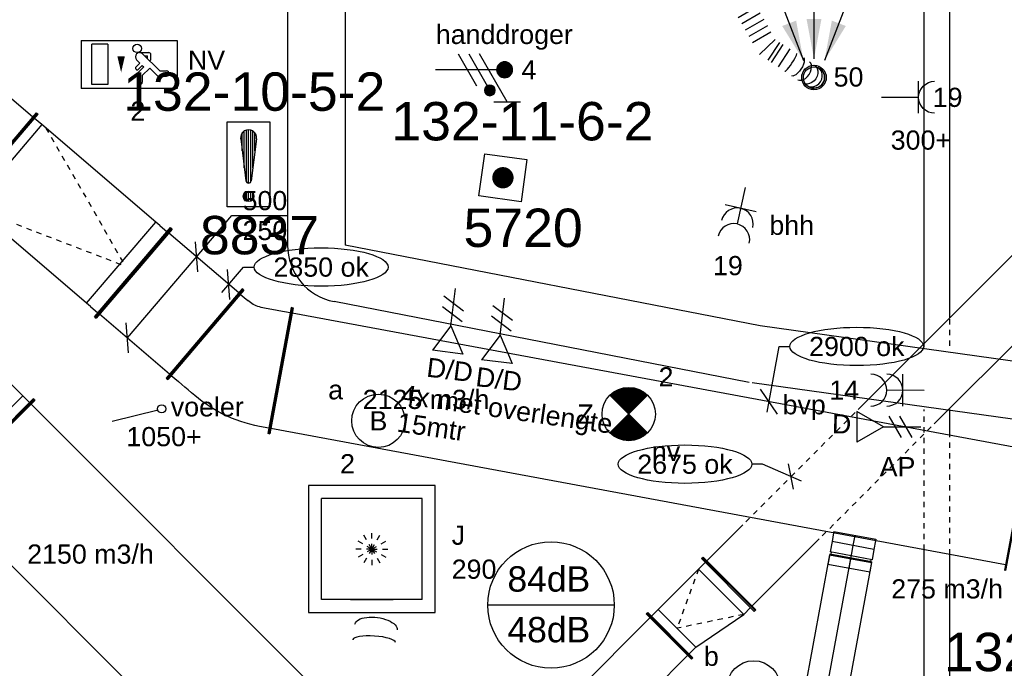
# Model space of a CAD drawing. Extents: x -238421 to 258165, y -34825 to 126331.
# Tile 167 of 239: x 9895 to 14515, y 17695 to 20737. Entities that reach past the tile are written whole.
import ezdxf
from ezdxf.enums import TextEntityAlignment as Align

# ---------------------------------------------------------------- set-up
doc = ezdxf.new("R2010")
doc.units = 0
doc.header["$LTSCALE"] = 50
doc.linetypes.add('CENTER2', pattern=[28.575, 19.05, -3.175, 3.175, -3.175])
doc.linetypes.add('STREEPJES', pattern=[0.1, 0.05, -0.05])
doc.layers.get('0').update_dxf_attribs({"linetype": 'CONTINUOUS'})
for name, color, linetype in [('brandmelddecibels', 3, 'CONTINUOUS'), ('brandmeldserienummers', 1, 'CONTINUOUS'), ('EL6131--', 2, 'CONTINUOUS'), ('EL6222--', 3, 'CONTINUOUS'), ('EL6311--', 3, 'CONTINUOUS'), ('EL6350--', 3, 'CONTINUOUS'), ('EL6441--', 3, 'CONTINUOUS'), ('EL6511--', 3, 'CONTINUOUS'), ('EM6131--', 1, 'CONTINUOUS'), ('lMcht aanvoer bestaand', 1, 'CONTINUOUS'), ('lMcht aanvoer bestaand_PR', 1, 'CONTINUOUS'), ('lMcht retour bestaand', 1, 'CONTINUOUS'), ('lMcht retour bestaand_PR', 1, 'CONTINUOUS'), ('WL570---_RETOUR', 112, 'CONTINUOUS'), ('WL570---_RETOUR_HL', 8, 'CONTINUOUS'), ('WL570---_RETOUR_RST', 2, 'CONTINUOUS'), ('WL570---_TOEVOER', 3, 'CONTINUOUS'), ('WL570---_TOEVOER_RST', 2, 'CONTINUOUS'), ('WL570---_TOEVOER_RST_HL', 1, 'CONTINUOUS'), ('WM570---_RETOUR_PR', 1, 'CONTINUOUS'), ('WM570---_RETOUR_RST_PR', 1, 'CONTINUOUS'), ('WM570---_TOEVOER', 1, 'CONTINUOUS'), ('WM570---_TOEVOER_PR', 1, 'CONTINUOUS'), ('WM570---_TOEVOER_RST_PR', 1, 'CONTINUOUS')]:
    doc.layers.add(name, color=color, linetype=linetype)
doc.styles.add('BURO-018', font='ARIAL.TTF', dxfattribs={"height": 90})

# ---------------------------------------------------------------- blocks, each defined once
blk = doc.blocks.new('1115B3A')
at = {"color": 0, "linetype": 'Continuous'}
blk.add_circle((0, 0), 2.5, dxfattribs=at)
at = {"color": 0, "linetype": 'Continuous', "style": 'BURO-018'}
for tag, p in [('E_GKAST', (0, 8)), ('E_GROEP', (0, 5)), ('E_SGROEP', (4.5, 5)), ('E_ARMCODE', (0, 0)), ('E_SLET', (4.5, -1))]:
    blk.add_attdef(tag, text='', height=1.8, dxfattribs=at).set_placement(p, align=Align.MIDDLE)
blk = doc.blocks.new('1115C2J')
at = {"color": 0, "linetype": 'Continuous'}
for p, q in [((-4.5, 5.5), (4.5, 5.5)), ((-4.5, 1), (-4.5, 5.5)), ((-1.24, 4.309), (-1.24, 4.91)), ((-0.76, 4.11), (-0.76, 4.91)), ((2, 5.15), (3.5, 5.15)), ((2, 1.35), (2, 5.15)), ((3.5, 5.15), (3.5, 1.35)), ((4.5, 1), (4.5, 5.5)), ((-2.681, 4.35), (-3.52, 4.35)), ((-2.88, 3.87), (-3.52, 3.87)), ((-1.271, 2.261), (-2.88, 3.87)), ((-1.94, 3.609), (-2.681, 4.35)), ((-1.24, 4.309), (-1.94, 3.609)), ((-1.374, 3.496), (-0.76, 4.11)), ((-0.872, 3.715), (-1.233, 3.354)), ((-1.94, 2.93), (-2.04, 2.83)), ((-2.04, 2.83), (-2.04, 2.344)), ((-1.233, 3.354), (-1.374, 3.496)), ((-0.646, 3.489), (-1.007, 3.128)), ((-0.705, 2.827), (-1.007, 3.128)), ((-0.988, 2.144), (-1.84, 2.144)), ((-1.714, 2.704), (-1.72, 2.697)), ((-1.72, 2.697), (-1.72, 2.464)), ((-1.474, 2.464), (-1.72, 2.464)), ((4.5, 1), (-4.5, 1)), ((2, 1.35), (3.5, 1.35))]:
    blk.add_line(p, q, dxfattribs=at)
blk.add_lwpolyline([(0.75, 4, 0, 0.7, 0), (0.75, 2.5, 0.7, 0.7, 0)], format="xyseb", dxfattribs=at)
blk.add_circle((-0.76, 1.75), 0.4, dxfattribs=at)
for centre, radius, start, end in [((-1, 4.91), 0.24, 0, 180), ((-3.52, 4.11), 0.24, 90, 270), ((-0.759, 3.602), 0.16, 315, 135), ((-0.988, 2.544), 0.4, 225, 45), ((-1.84, 2.344), 0.2, 180, 270)]:
    blk.add_arc(centre, radius, start, end, dxfattribs=at)
at = {"color": 0, "linetype": 'Continuous', "style": 'BURO-018'}
for tag, p in [('E_GKAST', (0, 15.167)), ('E_GROEP', (0, 12.167)), ('E_SGROEP', (4.5, 12.167)), ('E_ARMCODE', (0, 8))]:
    blk.add_attdef(tag, text='', height=1.8, dxfattribs=at).set_placement(p, align=Align.MIDDLE)
blk = doc.blocks.new('E00018')
at = {"color": 0, "linetype": 'Continuous'}
for p, q in [((-1.768, -1.768), (1.768, 1.768)), ((1.768, -1.768), (-1.768, 1.768))]:
    blk.add_line(p, q, dxfattribs=at)
at = {"color": 0, "linetype": 'Continuous', "const_width": 2.5}
for points in [[(-0.884, 0.884, -0.198912), (0, 1.25, -0.198912), (0.884, 0.884, -1)], [(-0.884, -0.884, 0.198912), (0, -1.25, 0.198912), (0.884, -0.884, 1)]]:
    blk.add_lwpolyline(points, format="xyb", dxfattribs=at)
blk = doc.blocks.new('1115B3A-NO1')
at = {"color": 0, "linetype": 'Continuous'}
blk.add_circle((0, 0), 2.5, dxfattribs=at)
at = {"color": 0, "zscale": 50}
blk.add_blockref('E00018', (0, 0), dxfattribs=at)
at = {"color": 0, "linetype": 'Continuous', "style": 'BURO-018'}
for tag, p in [('E_GKAST', (0, 8)), ('E_GROEP', (0, 5)), ('E_SGROEP', (4.5, 5)), ('E_ARMCODE', (0, 0)), ('E_SLET', (4.5, -1))]:
    blk.add_attdef(tag, text='', height=1.8, dxfattribs=at).set_placement(p, align=Align.MIDDLE)
blk = doc.blocks.new('*X32')
at = {"color": 0}
for p, q in [((159.4, 200.262), (159.4, 201.95)), ((159.6, 198.675), (159.6, 202.134)), ((159.8, 197.35), (159.8, 202.223)), ((160, 197.25), (160, 202.25)), ((160.2, 197.35), (160.2, 202.223)), ((160.4, 198.675), (160.4, 202.134)), ((160.6, 200.262), (160.6, 201.95)), ((159.6, 195.7), (159.6, 196.3)), ((159.8, 195.542), (159.8, 196.458)), ((160, 195.5), (160, 196.5)), ((160.2, 195.542), (160.2, 196.458)), ((160.4, 195.7), (160.4, 196.3))]:
    blk.add_line(p, q, dxfattribs=at)
blk = doc.blocks.new('1116A7')
at = {"color": 0, "linetype": 'Continuous'}
for p, q in [((-2, -4), (-2, 4)), ((-2, 4), (2, 4)), ((2, 4), (2, -4)), ((-0.744, 2.406), (-0.248, -1.531)), ((0.744, 2.406), (0.248, -1.531)), ((2, -4), (-2, -4))]:
    blk.add_line(p, q, dxfattribs=at)
blk.add_circle((0, -3), 0.5, dxfattribs=at)
for centre, radius, start, end in [((0, 2.5), 0.75, 352.81924, 187.18076), ((0, -1.5), 0.25, 187.18076, 352.81924)]:
    blk.add_arc(centre, radius, start, end, dxfattribs=at)
blk.add_blockref('*X32', (-160, -199), dxfattribs=at)
at = {"color": 0, "linetype": 'Continuous', "style": 'BURO-018'}
blk.add_attdef('E_TEXT1', text='', height=1.8, dxfattribs=at).set_placement((0, 6.5), align=Align.MIDDLE)
at = {"color": 0, "linetype": 'Continuous', "style": 'BURO-018', "flags": 1}
blk.add_attdef('E_MATCODE', (0, 0), '', height=1.8, dxfattribs=at)
blk = doc.blocks.new('E00124')
at = {"color": 0, "linetype": 'Continuous'}
for p, q in [((-2, 5), (2, 5)), ((-2, 1), (-2, 5)), ((2, 5), (2, 1)), ((2, 1), (-2, 1))]:
    blk.add_line(p, q, dxfattribs=at)
at = {"color": 0, "linetype": 'Continuous', "const_width": 1}
blk.add_lwpolyline([(-0.5, 3, 1), (0.5, 3, 1)], format="xyb", close=True, dxfattribs=at)
at = {"color": 0, "linetype": 'Continuous', "style": 'BURO-018'}
blk.add_attdef('E_TEXT1', text='', height=1.8, dxfattribs=at).set_placement((0, 7.5), align=Align.MIDDLE)
at = {"color": 0, "linetype": 'Continuous', "style": 'BURO-018', "flags": 1}
blk.add_attdef('E_MATCODE', (0, 0), '', height=1.8, dxfattribs=at)
blk = doc.blocks.new('111304')
at = {"color": 0, "linetype": 'Continuous'}
for p, q in [((-1.5, 4.5), (1.5, 4.5)), ((0, 1), (0, 4.5))]:
    blk.add_line(p, q, dxfattribs=at)
blk.add_arc((0, 6), 1.5, 180, 0, dxfattribs=at)
at = {"color": 0, "linetype": 'Continuous', "style": 'BURO-018'}
for tag, p in [('E_GKAST', (0, 11.5)), ('E_GROEP', (0, 8.5)), ('E_SGROEP', (4.5, 8.5))]:
    blk.add_attdef(tag, text='', height=1.8, dxfattribs=at).set_placement(p, align=Align.MIDDLE)
at = {"color": 0, "linetype": 'Continuous', "style": 'BURO-018', "flags": 1}
for tag, p in [('E_VERMCODE', (13, 8.5)), ('E_MATCODE', (0, 0))]:
    blk.add_attdef(tag, text='', height=1.8, dxfattribs=at).set_placement(p, align=Align.MIDDLE)
blk = doc.blocks.new('E00153')
at = {"color": 0, "linetype": 'Continuous'}
for p, q in [((-1.443, 7), (1.443, 7)), ((0, 4.5), (-1.443, 7)), ((0, 4.5), (1.443, 7)), ((-1, 4), (1, 2.845)), ((0, 4.5), (0, 1)), ((-1, 3), (1, 1.845))]:
    blk.add_line(p, q, dxfattribs=at)
at = {"color": 7, "style": 'BURO-018'}
for tag, p in [('E_COMMENT1', (-6, 12)), ('E_COMMENT2', (6, 12)), ('E_DCOM1', (-6, 9)), ('E_DCOM2', (6, 9))]:
    blk.add_attdef(tag, text='', height=1.8, dxfattribs=at).set_placement(p, align=Align.MIDDLE)
at = {"color": 0, "style": 'BURO-018'}
blk.add_attdef('E_TEXT1', text='', height=1.8, dxfattribs=at).set_placement((2.5, 6), align=Align.MIDDLE)
at = {"color": 0, "linetype": 'Continuous', "style": 'BURO-018', "flags": 1}
blk.add_attdef('E_MATCODE', text='', height=1.8, dxfattribs=at).set_placement((0, 0), align=Align.MIDDLE)
blk = doc.blocks.new('111304A')
at = {"color": 0, "linetype": 'Continuous'}
for p, q in [((0, 1), (0, 4.5)), ((-1.5, 3), (1.5, 3))]:
    blk.add_line(p, q, dxfattribs=at)
for centre in [(0, 6), (0, 4.5)]:
    blk.add_arc(centre, 1.5, 180, 0, dxfattribs=at)
at = {"color": 0, "linetype": 'Continuous', "style": 'BURO-018'}
for tag, p in [('E_GKAST', (0, 11.5)), ('E_GROEP', (0, 8.5)), ('E_SGROEP', (4.5, 8.5))]:
    blk.add_attdef(tag, text='', height=1.8, dxfattribs=at).set_placement(p, align=Align.MIDDLE)
at = {"color": 0, "linetype": 'Continuous', "style": 'BURO-018', "flags": 1}
for tag, p in [('E_VERMCODE', (13, 8.5)), ('E_MATCODE', (0, 0))]:
    blk.add_attdef(tag, text='', height=1.8, dxfattribs=at).set_placement(p, align=Align.MIDDLE)
blk = doc.blocks.new('*U143')
at = {"color": 0, "ltscale": 10}
for p, q in [((3858.3, 60, -2730), (5419.1, 60, -2730)), ((3328, -60, -2730), (5396.9, -60, -2730)), ((5956.3, -60, -2730), (6077.3, -60, -2730))]:
    blk.add_line(p, q, dxfattribs=at)
at = {"color": 0, "linetype": 'STREEPJES', "ltscale": 10}
for p, q in [((5419.1, 60, -2730), (6077.3, 60, -2730)), ((5396.9, -60, -2730), (5956.3, -60, -2730))]:
    blk.add_line(p, q, dxfattribs=at)
at = {"layer": 'EM6131--', "color": 1, "style": 'BURO-018'}
blk.add_attdef('POSNR', text='', height=90, dxfattribs=at).set_placement((0, 0), align=Align.MIDDLE)
blk = doc.blocks.new('*U144')
at = {"color": 0, "linetype": 'STREEPJES', "ltscale": 10}
for p, q in [((0, 60, -2730), (11.2, 60, -2730)), ((0, -60, -2730), (131.2, -60, -2730))]:
    blk.add_line(p, q, dxfattribs=at)
at = {"color": 0, "ltscale": 10}
for p, q in [((11.2, 60, -2730), (5883.6, 60, -2730)), ((131.2, -60, -2730), (5883.6, -60, -2730))]:
    blk.add_line(p, q, dxfattribs=at)
at = {"layer": 'EM6131--', "color": 1, "style": 'BURO-018'}
blk.add_attdef('POSNR', text='', height=90, dxfattribs=at).set_placement((0, 0), align=Align.MIDDLE)
blk = doc.blocks.new('*U149')
at = {"color": 0, "ltscale": 10}
blk.add_arc((-111.3, 135, -2730), 270, 270, 349, dxfattribs=at)
at = {"layer": 'EM6131--', "color": 1, "style": 'BURO-018'}
blk.add_attdef('POSNR', text='', height=90, dxfattribs=at).set_placement((0, 0), align=Align.MIDDLE)
blk = doc.blocks.new('*U150')
at = {"color": 0, "ltscale": 10}
for p, q in [((0, 135, -2730), (1984, 135, -2730)), ((0, -135, -2730), (1984, -135, -2730))]:
    blk.add_line(p, q, dxfattribs=at)
at = {"layer": 'EM6131--', "color": 1, "style": 'BURO-018'}
blk.add_attdef('POSNR', text='', height=90, dxfattribs=at).set_placement((0, 0), align=Align.MIDDLE)
blk = doc.blocks.new('*U151')
at = {"color": 0, "ltscale": 10}
for p, q in [((0, 135, -2730), (2872.1, 135, -2730)), ((0, -135, -2730), (2872.1, -135, -2730))]:
    blk.add_line(p, q, dxfattribs=at)
at = {"layer": 'EM6131--', "color": 1, "style": 'BURO-018'}
blk.add_attdef('POSNR', text='', height=90, dxfattribs=at).set_placement((0, 0), align=Align.MIDDLE)
blk = doc.blocks.new('*U187')
at = {"color": 8, "linetype": 'STREEPJES', "ltscale": 10}
for p, q in [((0, 100, -3000), (7.4, 100, -3000)), ((0, -100, -3000), (7.4, -100, -3000))]:
    blk.add_line(p, q, dxfattribs=at)
at = {"color": 0, "ltscale": 10}
for p, q in [((0, -100, -3000), (0, 100, -3000)), ((7.4, 100, -3000), (48.5, 100, -3000)), ((48.5, 100, -3000), (48.5, -100, -3000)), ((7.4, -100, -3000), (48.5, -100, -3000))]:
    blk.add_line(p, q, dxfattribs=at)
at = {"layer": 'WL570---_RETOUR_HL', "linetype": 'CENTER2'}
blk.add_line((0, 0, -3000), (48.5, 0, -3000), dxfattribs=at)
at = {"layer": 'WM570---_RETOUR_PR', "color": 1, "style": 'BURO-018'}
blk.add_attdef('POSNR', text='', height=90, dxfattribs=at).set_placement((0, 0), align=Align.MIDDLE)
blk = doc.blocks.new('*U188')
at = {"color": 0, "ltscale": 10}
for p, q in [((-54.5, 100, -3000), (-5, 100, -3000)), ((-54.5, 100, -3000), (-54.5, -100, -3000)), ((-5, 100, -3000), (-5, -100, -3000)), ((-5, 95, -3000), (5, 95, -3000)), ((5, 100, -3000), (54.5, 100, -3000)), ((5, 100, -3000), (5, -100, -3000)), ((54.5, 100, -3000), (54.5, -100, -3000)), ((-54.5, -100, -3000), (-5, -100, -3000)), ((-5, -95, -3000), (5, -95, -3000)), ((5, -100, -3000), (54.5, -100, -3000))]:
    blk.add_line(p, q, dxfattribs=at)
at = {"layer": 'WL570---_RETOUR_HL', "linetype": 'CENTER2'}
blk.add_line((-54.5, 0, -3000), (54.5, 0, -3000), dxfattribs=at)
at = {"layer": 'WM570---_RETOUR_PR', "color": 1, "style": 'BURO-018'}
blk.add_attdef('POSNR', text='', height=90, dxfattribs=at).set_placement((0, 0), align=Align.MIDDLE)
blk = doc.blocks.new('*U195')
at = {"color": 0, "ltscale": 10}
for p, q in [((0, 100, -3000), (839.7, 100, -3000)), ((0, -100, -3000), (0, 100, -3000)), ((999.7, 100, -3000), (1178.1, 100, -3000)), ((1178.1, 100, -3000), (1178.1, -100, -3000)), ((0, -100, -3000), (1178.1, -100, -3000))]:
    blk.add_line(p, q, dxfattribs=at)
at = {"layer": 'WL570---_RETOUR_HL', "linetype": 'CENTER2'}
blk.add_line((0, 0, -3000), (1178.1, 0, -3000), dxfattribs=at)
at = {"layer": 'WM570---_RETOUR_PR', "color": 1, "style": 'BURO-018'}
blk.add_attdef('POSNR', text='', height=90, dxfattribs=at).set_placement((0, 0), align=Align.MIDDLE)
blk = doc.blocks.new('*U296')
at = {"color": 0, "ltscale": 10}
for p, q in [((0, 175, -2775), (5, 175, -2775)), ((0, -175, -2775), (0, 175, -2775)), ((5, -175, -2775), (5, 175, -2775)), ((5, 150, -2775), (244.3, 150, -2775)), ((1008.7, 150, -2775), (2466.7, 150, -2775)), ((2471.7, 175, -2775), (2466.7, 175, -2775)), ((2466.7, -175, -2775), (2466.7, 175, -2775)), ((2471.7, -175, -2775), (2471.7, 175, -2775)), ((0, -175, -2775), (5, -175, -2775)), ((5, -150, -2775), (450.4, -150, -2775)), ((1214.7, -150, -2775), (2466.7, -150, -2775)), ((2471.7, -175, -2775), (2466.7, -175, -2775))]:
    blk.add_line(p, q, dxfattribs=at)
at = {"color": 8, "linetype": 'STREEPJES', "ltscale": 10}
for p, q in [((264.3, 150, -2775), (988.7, 150, -2775)), ((470.4, -150, -2775), (1194.7, -150, -2775))]:
    blk.add_line(p, q, dxfattribs=at)
at = {"layer": 'lMcht aanvoer bestaand_PR', "color": 1, "style": 'BURO-018'}
blk.add_attdef('POSNR', text='', height=90, dxfattribs=at).set_placement((0, 0), align=Align.MIDDLE)
blk = doc.blocks.new('*U297')
at = {"layer": 'lMcht aanvoer bestaand', "color": 0, "ltscale": 10}
for p, q in [((-133.9, 58.3), (-183.9, 58.3)), ((49.3, -21.5), (-133.9, 58.3)), ((11.3, -59.4), (-11.3, 59.4))]:
    blk.add_line(p, q, dxfattribs=at)
blk.add_ellipse((-497.6, 58.3), major_axis=(-313.7, 0), ratio=0.286888, dxfattribs=at)
at = {"layer": 'lMcht aanvoer bestaand', "color": 0, "style": 'BURO-018'}
blk.add_text('2675 ok', height=90, dxfattribs=at).set_placement((-721.4, 13.3))
blk = doc.blocks.new('*U298')
at = {"color": 0, "ltscale": 10}
for p, q in [((-367, 150, -2975), (-362, 150, -2975)), ((-367, -150, -2975), (-367, 150, -2975)), ((-362, -150, -2975), (-362, 150, -2975)), ((0, 150, -2975), (-5, 150, -2975)), ((-5, -200, -2975), (-5, 150, -2975)), ((0, -200, -2975), (0, 150, -2975)), ((-362, 125, -2975), (-317, 125, -2975)), ((-50, 125, -2975), (-317, 125, -2975)), ((-317, -125, -2975), (-317, 125, -2975)), ((-5, 125, -2975), (-50, 125, -2975)), ((-50, -175, -2975), (-50, 125, -2975)), ((-317, -125, -2975), (-362, -125, -2975)), ((-317, -125, -2975), (-50, -175, -2975)), ((-367, -150, -2975), (-362, -150, -2975)), ((-50, -175, -2975), (-5, -175, -2975)), ((0, -200, -2975), (-5, -200, -2975))]:
    blk.add_line(p, q, dxfattribs=at)
at = {"color": 8, "linetype": 'STREEPJES', "ltscale": 10}
for p in [(-50, 125, -300), (-50, -175, -300)]:
    blk.add_line(p, (-317, 0, -125), dxfattribs=at)
at = {"layer": 'lMcht aanvoer bestaand_PR', "color": 1, "style": 'BURO-018'}
blk.add_attdef('POSNR', text='', height=90, dxfattribs=at).set_placement((0, 0), align=Align.MIDDLE)
blk = doc.blocks.new('*U310')
at = {"color": 0, "ltscale": 10}
for p, q in [((0, 150, -2975), (5, 150, -2975)), ((0, -150, -2975), (0, 150, -2975)), ((5, -150, -2975), (5, 150, -2975)), ((1150.2, 150, -2975), (1145.2, 150, -2975)), ((1145.2, -150, -2975), (1145.2, 150, -2975)), ((1150.2, -150, -2975), (1150.2, 150, -2975)), ((5, 125, -2975), (1145.2, 125, -2975)), ((5, -125, -2975), (1145.2, -125, -2975)), ((0, -150, -2975), (5, -150, -2975)), ((1150.2, -150, -2975), (1145.2, -150, -2975))]:
    blk.add_line(p, q, dxfattribs=at)
at = {"layer": 'lMcht aanvoer bestaand_PR', "color": 1, "style": 'BURO-018'}
blk.add_attdef('POSNR', text='', height=90, dxfattribs=at).set_placement((0, 0), align=Align.MIDDLE)
blk = doc.blocks.new('*U323')
at = {"color": 0, "ltscale": 10}
for p, q in [((-828.2, 275, -2835), (-823.2, 275, -2835)), ((-828.2, -275, -2835), (-828.2, 275, -2835)), ((-823.2, -275, -2835), (-823.2, 275, -2835)), ((-778.2, 250, -2835), (-823.2, 250, -2835)), ((-74.6, 250, -2835), (-778.2, 250, -2835)), ((-778.2, 250, -2835), (-778.2, -250, -2835)), ((-74.6, -250, -2835), (-74.6, 250, -2835)), ((-50, 250, -2835), (-74.6, 250, -2835)), ((-50, 250, -2835), (-5, 250, -2835)), ((0, 275, -2835), (-5, 275, -2835)), ((-5, -275, -2835), (-5, 275, -2835)), ((0, -275, -2835), (0, 275, -2835)), ((-828.2, -275, -2835), (-823.2, -275, -2835)), ((-778.2, -250, -2835), (-823.2, -250, -2835)), ((-74.6, -250, -2835), (-778.2, -250, -2835)), ((-50, -250, -2835), (-74.6, -250, -2835)), ((-50, -250, -2835), (-5, -250, -2835)), ((0, -275, -2835), (-5, -275, -2835))]:
    blk.add_line(p, q, dxfattribs=at)
at = {"color": 8, "linetype": 'STREEPJES', "ltscale": 10}
for p in [(-753.6, 250, -125), (-753.6, -250, -125)]:
    blk.add_line(p, (-50, 0, 15), dxfattribs=at)
at = {"layer": 'lMcht retour bestaand_PR', "color": 1, "style": 'BURO-018'}
blk.add_attdef('POSNR', text='', height=90, dxfattribs=at).set_placement((0, 0), align=Align.MIDDLE)
blk = doc.blocks.new('*U324')
at = {"color": 0, "ltscale": 10}
for p, q in [((0, 275, -2975), (5, 275, -2975)), ((5, -275, -2975), (5, 275, -2975)), ((5, 250, -2975), (437.3, 250, -2975)), ((442.3, 275, -2975), (437.3, 275, -2975)), ((437.3, -275, -2975), (437.3, 275, -2975)), ((442.3, -275, -2975), (442.3, 275, -2975)), ((0, -275, -2975), (5, -275, -2975)), ((5, -250, -2975), (437.3, -250, -2975)), ((442.3, -275, -2975), (437.3, -275, -2975))]:
    blk.add_line(p, q, dxfattribs=at)
at = {"color": 8, "linetype": 'STREEPJES', "ltscale": 10}
blk.add_line((0, -275, -2975), (0, 275, -2975), dxfattribs=at)
at = {"layer": 'lMcht retour bestaand_PR', "color": 1, "style": 'BURO-018'}
blk.add_attdef('POSNR', text='', height=90, dxfattribs=at).set_placement((0, 0), align=Align.MIDDLE)
blk = doc.blocks.new('*U325')
at = {"layer": 'lMcht retour bestaand', "color": 0, "ltscale": 10}
for p, q in [((-324.8, -380.1), (165.7, 193.9)), ((165.7, 193.9), (425.4, 193.9)), ((5.5, -70.5), (-5.5, 70.5)), ((-319.3, -450.6), (-330.3, -309.6))]:
    blk.add_line(p, q, dxfattribs=at)
at = {"layer": 'lMcht retour bestaand', "color": 0, "style": 'BURO-018'}
for s, p in [('500', (215.7, 218.9)), ('250', (215.7, 78.9))]:
    blk.add_text(s, height=90, dxfattribs=at).set_placement(p)
blk = doc.blocks.new('*U326')
at = {"layer": 'lMcht retour bestaand', "color": 0, "ltscale": 10}
for p, q in [((-32.5, -38), (69.6, 81.4)), ((5.5, -70.5), (-5.5, 70.5)), ((69.6, 81.4), (119.6, 81.4))]:
    blk.add_line(p, q, dxfattribs=at)
blk.add_ellipse((433.3, 81.4), major_axis=(313.7, 0), ratio=0.286888, dxfattribs=at)
at = {"layer": 'lMcht retour bestaand', "color": 0, "style": 'BURO-018'}
blk.add_text('2850 ok', height=90, dxfattribs=at).set_placement((209.6, 36.4))
blk = doc.blocks.new('*U327')
at = {"color": 0, "ltscale": 10}
for p, q in [((0, 275, -2835), (5, 275, -2835)), ((0, -275, -2835), (0, 275, -2835)), ((5, -275, -2835), (5, 275, -2835)), ((5, 250, -2835), (586.3, 250, -2835)), ((591.3, 275, -2835), (586.3, 275, -2835)), ((586.3, -275, -2835), (586.3, 275, -2835)), ((591.3, -275, -2835), (591.3, 275, -2835)), ((0, -275, -2835), (5, -275, -2835)), ((5, -250, -2835), (586.3, -250, -2835)), ((591.3, -275, -2835), (586.3, -275, -2835))]:
    blk.add_line(p, q, dxfattribs=at)
at = {"layer": 'lMcht retour bestaand_PR', "color": 1, "style": 'BURO-018'}
blk.add_attdef('POSNR', text='', height=90, dxfattribs=at).set_placement((0, 0), align=Align.MIDDLE)
blk = doc.blocks.new('*U342')
at = {"color": 0, "ltscale": 10}
for p, q in [((0, 300, -3000), (5, 300, -3000)), ((0, -300, -3000), (0, 300, -3000)), ((5, -300, -3000), (5, 300, -3000)), ((3515.5, 300, -3000), (3510.5, 300, -3000)), ((3510.5, -300, -3000), (3510.5, 300, -3000)), ((3515.5, -300, -3000), (3515.5, 300, -3000)), ((5, 275, -3000), (3510.5, 275, -3000)), ((5, -275, -3000), (18.8, -275, -3000)), ((23.8, -275, -3000), (3510.5, -275, -3000)), ((0, -300, -3000), (5, -300, -3000)), ((3515.5, -300, -3000), (3510.5, -300, -3000))]:
    blk.add_line(p, q, dxfattribs=at)
at = {"layer": 'lMcht retour bestaand_PR', "color": 1, "style": 'BURO-018'}
blk.add_attdef('POSNR', text='', height=90, dxfattribs=at).set_placement((0, 0), align=Align.MIDDLE)
blk = doc.blocks.new('*U343')
at = {"layer": 'lMcht retour bestaand', "color": 0, "ltscale": 10}
for p, q in [((-9.1, -49.2), (48.1, 259.3)), ((48.1, 259.3), (98.1, 259.3)), ((40, -58.3), (-40, 58.3))]:
    blk.add_line(p, q, dxfattribs=at)
blk.add_ellipse((411.8, 259.3), major_axis=(313.7, 0), ratio=0.286888, dxfattribs=at)
at = {"layer": 'lMcht retour bestaand', "color": 0, "style": 'BURO-018'}
blk.add_text('2900 ok', height=90, dxfattribs=at).set_placement((188.1, 214.3))
blk = doc.blocks.new('*U344')
at = {"color": 0, "ltscale": 10}
for p, q in [((-200.5, 300, -3000), (-195.5, 300, -3000)), ((-200.5, -300, -3000), (-200.5, 300, -3000)), ((-195.5, -300, -3000), (-195.5, 300, -3000)), ((-195.5, 275, -3000), (-150.5, 275, -3000)), ((-150.5, 275, -3000), (-127.8, 274.6, -3000)), ((-127.8, 274.6, -3000), (-105.1, 273.4, -3000)), ((-105.1, 273.4, -3000), (-82.5, 271.4, -3000)), ((-82.5, 271.4, -3000), (-60, 268.7, -3000)), ((-60, 268.7, -3000), (-37.6, 265.1, -3000)), ((-37.6, 265.1, -3000), (-15.3, 260.8, -3000)), ((-15.3, 260.8, -3000), (6.8, 255.7, -3000)), ((6.8, 255.7, -3000), (28.7, 249.8, -3000)), ((28.7, 249.8, -3000), (50.4, 243.2, -3000)), ((50.4, 243.2, -3000), (71.8, 235.8, -3000)), ((71.8, 235.8, -3000), (93, 227.7, -3000)), ((93, 227.7, -3000), (113.9, 218.8, -3000)), ((113.9, 218.8, -3000), (134.5, 209.2, -3000)), ((134.5, 209.2, -3000), (154.7, 198.9, -3000)), ((154.7, 198.9, -3000), (174.5, 187.9, -3000)), ((174.5, 187.9, -3000), (191.8, 177.9, -3000)), ((191.8, 177.9, -3000), (209.2, 167.9, -3000)), ((209.2, 167.9, -3000), (226.5, 157.9, -3000)), ((226.5, 157.9, -3000), (243.8, 147.9, -3000)), ((243.8, 147.9, -3000), (261.1, 137.9, -3000)), ((37.6, -339.2, -3000), (312.6, 137.1, -3000)), ((41.9, -341.7, -3000), (316.9, 134.6, -3000)), ((300.1, 115.4, -3000), (261.1, 137.9, -3000)), ((316.9, 134.6, -3000), (312.6, 137.1, -3000)), ((-195.5, -275, -3000), (-141.8, -275, -3000)), ((-141.8, -275, -3000), (-133.2, -275, -3000)), ((-133.2, -275, -3000), (-124.5, -275, -3000)), ((-124.5, -275, -3000), (-115.8, -275, -3000)), ((-115.8, -275, -3000), (-107.2, -275, -3000)), ((-107.2, -275, -3000), (-98.5, -275, -3000)), ((-98.5, -275, -3000), (-89.9, -275, -3000)), ((-89.9, -275, -3000), (-81.2, -275, -3000)), ((-81.2, -275, -3000), (-72.5, -275, -3000)), ((-72.5, -275, -3000), (-63.9, -275, -3000)), ((-63.9, -275, -3000), (-56, -275.2, -3000)), ((-56, -275.2, -3000), (-48.2, -275.8, -3000)), ((-48.2, -275.8, -3000), (-40.4, -276.8, -3000)), ((-40.4, -276.8, -3000), (-32.7, -278.3, -3000)), ((-200.5, -300, -3000), (-195.5, -300, -3000)), ((-32.7, -278.3, -3000), (-25.1, -280.1, -3000)), ((-25.1, -280.1, -3000), (-17.5, -282.3, -3000)), ((-17.5, -282.3, -3000), (-10.1, -285, -3000)), ((-10.1, -285, -3000), (-2.9, -288, -3000)), ((-2.9, -288, -3000), (4.2, -291.3, -3000)), ((4.2, -291.3, -3000), (11.1, -295.1, -3000)), ((50.1, -317.6, -3000), (11.1, -295.1, -3000)), ((41.9, -341.7, -3000), (37.6, -339.2, -3000))]:
    blk.add_line(p, q, dxfattribs=at)
at = {"layer": 'lMcht retour bestaand_PR', "color": 1, "style": 'BURO-018'}
blk.add_attdef('POSNR', text='', height=90, dxfattribs=at).set_placement((0, 0), align=Align.MIDDLE)
blk = doc.blocks.new('*U349')
at = {"color": 0, "ltscale": 10}
for p, q in [((297.5, 297.5, -2757.5), (-297.5, 297.5, -2757.5)), ((-297.5, 297.5, -2757.5), (-297.5, -297.5, -2757.5)), ((297.5, -297.5, -2757.5), (297.5, 297.5, -2757.5)), ((236.5, 236.5, -2757.5), (-236.5, 236.5, -2757.5)), ((-236.5, -236.5, -2757.5), (-236.5, 236.5, -2757.5)), ((236.5, -236.5, -2757.5), (236.5, 236.5, -2757.5)), ((236.5, -236.5, -2757.5), (-236.5, -236.5, -2757.5)), ((-297.5, -297.5, -2757.5), (297.5, -297.5, -2757.5))]:
    blk.add_line(p, q, dxfattribs=at)
at = {"color": 8, "linetype": 'STREEPJES', "ltscale": 10}
for q in [(0, 100, -2757.5), (-86.6, 50, -2757.5), (-50, 86.6, -2757.5), (50, 86.6, -2757.5), (86.6, 50, -2757.5), (-100, 0, -2757.5), (-86.6, -50, -2757.5), (-50, -86.6, -2757.5), (0, -100, -2757.5), (50, -86.6, -2757.5), (86.6, -50, -2757.5), (100, 0, -2757.5)]:
    blk.add_line((0, 0, -2757.5), q, dxfattribs=at)
at = {"layer": 'WL570---_TOEVOER_RST_HL', "linetype": 'CENTER2'}
blk.add_circle((0, 0, -2757.5), 0.075, dxfattribs=at)
at = {"layer": 'WL570---_TOEVOER_RST', "color": 1, "style": 'BURO-018'}
for tag in ['MC', 'Q']:
    blk.add_attdef(tag, text='', height=90, dxfattribs=at).set_placement((0, 0), align=Align.MIDDLE)
at = {"layer": 'WM570---_TOEVOER_RST_PR', "color": 1, "style": 'BURO-018'}
blk.add_attdef('POSNR', text='', height=90, dxfattribs=at).set_placement((0, 0), align=Align.MIDDLE)
blk = doc.blocks.new('*U1262')
at = {"color": 0, "ltscale": 10}
for p, q in [((610, 548.4, -2740), (751.4, 406.9, -2740)), ((484.4, 407.6, -2740), (483.8, 407.1, -2740)), ((358, 281.2, -2740), (499.7, 140, -2740)), ((309.3, 232.2, -2740), (450.9, 91.1, -2740)), ((340.5, -19.7, -2740), (217.5, 140.1, -2740)), ((236.1, 158.8, -2740), (377.8, 17.6, -2740)), ((260.5, 183.3, -2740), (402.1, 42.1, -2740)), ((0, 100, -2740), (0, -100, -2740)), ((47.2, 100, -2740), (47.2, -100, -2740)), ((147.2, -100, -2740), (120.8, 100, -2740)), ((171.8, 113.7, -2740), (249.1, -72.6, -2740))]:
    blk.add_line(p, q, dxfattribs=at)
at = {"color": 0, "ltscale": 10, "extrusion": (0, 0, -1)}
blk.add_ellipse((603, 372.1, -2740), major_axis=(-60.5, 79.6), ratio=0.452038, start_param=0, end_param=3.141593, dxfattribs=at)
at = {"color": 0, "ltscale": 10}
blk.add_ellipse((550, 331.8, -2740), major_axis=(-65.9, 75.5), ratio=0.238718, start_param=3.157871, end_param=6.266907, dxfattribs=at)
at = {"layer": 'WM570---_TOEVOER_PR', "color": 1, "style": 'BURO-018'}
blk.add_attdef('POSNR', text='', height=90, dxfattribs=at).set_placement((0, 0), align=Align.MIDDLE)
blk = doc.blocks.new('*U1279')
at = {"color": 0, "ltscale": 10}
for p, q in [((0, 135, -2730), (2325.9, 135, -2730)), ((0, -135, -2730), (492.3, -135, -2730)), ((555, -135, -2730), (2325.9, -135, -2730))]:
    blk.add_line(p, q, dxfattribs=at)
at = {"color": 0, "linetype": 'STREEPJES', "ltscale": 10}
blk.add_line((492.3, -135, -2730), (555, -135, -2730), dxfattribs=at)
at = {"layer": 'EM6131--', "color": 1, "style": 'BURO-018'}
blk.add_attdef('POSNR', text='', height=90, dxfattribs=at).set_placement((0, 0), align=Align.MIDDLE)
blk = doc.blocks.new('*U65')
at = {"ltscale": 10}
for points in [[(-49.2, 79.1), (-149.3, 241.6), (-83.8, 266.8)], [(0, 87.5), (-35.1, 275.1), (35.1, 275.1)], [(49.2, 79.1), (83.8, 266.8), (149.3, 241.6)]]:
    blk.add_hatch(color=0, dxfattribs=at).paths.add_polyline_path(points)
at = {"color": 0, "ltscale": 10}
for p, q in [((-234.2, 560.2, -2400), (-49.2, 79.1, -2400)), ((0, 600, -2400), (0, 87.5, -2400)), ((234.2, 560.2, -2400), (49.2, 79.1, -2400))]:
    blk.add_line(p, q, dxfattribs=at)
for radius in [57.5, 50]:
    blk.add_circle((0, 0, -2400), radius, dxfattribs=at)
at = {"layer": 'WL570---_RETOUR_RST', "color": 1, "style": 'BURO-018'}
for tag in ['MC', 'Q']:
    blk.add_attdef(tag, text='', height=90, dxfattribs=at).set_placement((0, 0), align=Align.MIDDLE)
at = {"layer": 'WM570---_RETOUR_RST_PR', "color": 1, "style": 'BURO-018'}
blk.add_attdef('POSNR', text='', height=90, dxfattribs=at).set_placement((0, 0), align=Align.MIDDLE)
blk = doc.blocks.new('*U2685')
at = {"color": 0, "ltscale": 10}
for p, q in [((0, 50, -2700), (0, -50, -2700)), ((16.9, 50, -2700), (16.9, -50, -2700)), ((50.8, 50, -2700), (50.8, -50, -2700)), ((84.7, 50, -2700), (84.7, -50, -2700)), ((118.5, 50, -2700), (118.5, -50, -2700)), ((152.4, 50, -2700), (152.4, -50, -2700)), ((186.3, 50, -2700), (186.3, -50, -2700)), ((220.1, 50, -2700), (220.1, -50, -2700)), ((254, 50, -2700), (254, -50, -2700)), ((287.8, 50, -2700), (287.8, -50, -2700)), ((352.6, -50, -2700), (328.7, 50, -2700)), ((350.1, 60.8, -2700), (395.3, -28.3, -2700)), ((366.8, 69.4, -2700), (412.1, -19.8, -2700)), ((400.4, 86.4, -2700), (445.6, -2.8, -2700))]:
    blk.add_line(p, q, dxfattribs=at)
blk.add_arc((573.5, 118.2, -2700), 50, 296.9203, 116.9203, dxfattribs=at)
for centre, ratio in [((521.9, 92, -2700), 0.614014), ((564.4, 113.6, -2700), 0.931852), ((457.4, 59.3, -2700), 0.131652)]:
    blk.add_ellipse(centre, major_axis=(22.6, -44.6), ratio=ratio, start_param=0, end_param=3.141593, dxfattribs=at)
at = {"color": 0, "ltscale": 10, "extrusion": (0, 0, -1)}
for centre, ratio in [((546.8, 104.7, -2700), 0.800199), ((491.4, 76.5, -2700), 0.385986)]:
    blk.add_ellipse(centre, major_axis=(-22.6, 44.6), ratio=ratio, start_param=0, end_param=3.141593, dxfattribs=at)
at = {"layer": 'lMcht aanvoer bestaand_PR', "color": 1, "style": 'BURO-018'}
blk.add_attdef('POSNR', text='', height=90, dxfattribs=at).set_placement((0, 0), align=Align.MIDDLE)
blk = doc.blocks.new('E00078')
at = {"color": 0, "linetype": 'Continuous'}
for p, q in [((-3, 6.482), (-3, 8.982)), ((-3, 7.732), (1.5, 5.134)), ((0, 7.5), (0, 1)), ((1.5, 4.134), (-1.5, 5.866)), ((1.5, 3.134), (-1.5, 4.866))]:
    blk.add_line(p, q, dxfattribs=at)
at = {"color": 0, "const_width": 0.75}
blk.add_lwpolyline([(-0.375, 7.5, 1), (0.375, 7.5, 1)], format="xyb", close=True, dxfattribs=at)
at = {"color": 0, "linetype": 'Continuous', "const_width": 0.5}
blk.add_lwpolyline([(-2.183, 6.116, 1), (-1.683, 6.116, 1)], format="xyb", close=True, dxfattribs=at)
at = {"color": 0, "linetype": 'Continuous'}
for centre, radius in [((0, 7.5), 0.75), ((-1.933, 6.116), 0.5)]:
    blk.add_circle(centre, radius, dxfattribs=at)
at = {"color": 0, "linetype": 'Continuous', "style": 'BURO-018'}
for tag, p in [('E_GKAST', (0, 14)), ('E_GROEP', (0, 11)), ('E_SGROEP', (4.5, 11))]:
    blk.add_attdef(tag, text='', height=1.8, dxfattribs=at).set_placement(p, align=Align.MIDDLE)
at = {"color": 0, "linetype": 'Continuous', "style": 'BURO-018', "flags": 1}
for tag, p in [('E_VERMCODE', (13, 11)), ('E_MATCODE', (0, 0))]:
    blk.add_attdef(tag, text='', height=1.8, dxfattribs=at).set_placement(p, align=Align.MIDDLE)
blk = doc.blocks.new('*U2765')
at = {"color": 0, "ltscale": 10}
for p, q in [((0, 325, -2975), (5, 325, -2975)), ((0, -325, -2975), (0, 325, -2975)), ((5, -325, -2975), (5, 325, -2975)), ((2466.8, 325, -2975), (2461.8, 325, -2975)), ((2461.8, -325, -2975), (2461.8, 325, -2975)), ((2466.8, -325, -2975), (2466.8, 325, -2975)), ((5, 300, -2975), (2461.8, 300, -2975)), ((5, -300, -2975), (2461.8, -300, -2975)), ((0, -325, -2975), (5, -325, -2975)), ((2466.8, -325, -2975), (2461.8, -325, -2975))]:
    blk.add_line(p, q, dxfattribs=at)
at = {"layer": 'lMcht aanvoer bestaand_PR', "color": 1, "style": 'BURO-018'}
blk.add_attdef('POSNR', text='', height=90, dxfattribs=at).set_placement((0, 0), align=Align.MIDDLE)
blk = doc.blocks.new('*U2767')
at = {"color": 0, "ltscale": 10}
for p, q in [((-586.8, 325, -2955), (-581.8, 325, -2955)), ((-586.8, -325, -2955), (-586.8, 325, -2955)), ((-581.8, -325, -2955), (-581.8, 325, -2955)), ((0, 325, -2955), (-5, 325, -2955)), ((-5, -325, -2955), (-5, 325, -2955)), ((0, -325, -2955), (0, 325, -2955)), ((-581.8, 300, -2955), (-536.8, 300, -2955)), ((-50, 300, -2955), (-536.8, 300, -2955)), ((-536.8, 300, -2955), (-536.8, -300, -2955)), ((-5, 300, -2955), (-50, 300, -2955)), ((-50, -300, -2955), (-50, 300, -2955)), ((-536.8, -300, -2955), (-581.8, -300, -2955)), ((-50, -300, -2955), (-536.8, -300, -2955)), ((-50, -300, -2955), (-5, -300, -2955)), ((-586.8, -325, -2955), (-581.8, -325, -2955)), ((0, -325, -2955), (-5, -325, -2955))]:
    blk.add_line(p, q, dxfattribs=at)
at = {"color": 8, "linetype": 'STREEPJES', "ltscale": 10}
for p in [(-536.8, 300, -125), (-536.8, -300, -125)]:
    blk.add_line(p, (-50, 0, -105), dxfattribs=at)
at = {"layer": 'lMcht aanvoer bestaand_PR', "color": 1, "style": 'BURO-018'}
blk.add_attdef('POSNR', text='', height=90, dxfattribs=at).set_placement((0, 0), align=Align.MIDDLE)

msp = doc.modelspace()

# ---------------------------------------------------------------- linework, layer by layer
at = {"layer": 'brandmelddecibels'}
msp.add_line((12685.18205, 17991.59149), (12091.77698, 17991.59149), dxfattribs=at)
msp.add_circle((12388.47952, 17991.59149), 296.70254, dxfattribs=at)
at = {"layer": 'WL570---_RETOUR'}
msp.add_line((10329.95615, 18854.19309, -2700), (10544.76046, 18907.3569, -2700), dxfattribs=at)
msp.add_circle((10561.90358, 18911.64946, -2700), 19.17445, dxfattribs=at)

# ---------------------------------------------------------------- block references
at = {"layer": 'EL6131--'}
for name, p, rotation in [('*U144', (14199.13933, 19207.3339, 2730), 90), ('*U151', (11287.20782, 22551.72088, 2730), 270), ('*U149', (11287.20782, 19568.28747, 2730), 270), ('*U150', (13343.82322, 19167.81849, 2730), 168.9800581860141), ('*U1279', (15654.56913, 18846.52727, 2730), 172.0887628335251), ('*U143', (14199.13933, 12831.39869, 2730), 90)]:
    msp.add_blockref(name, p, dxfattribs=dict(at, rotation=rotation))
at = {"layer": 'EL6222--'}
ref = msp.add_blockref('E00078', (11795.81306, 20501.97669), dxfattribs=dict(at, xscale=-50, yscale=50, zscale=50, rotation=270))
ref.add_attrib('E_GROEP', '4', dxfattribs={"layer": '0', "color": 1, "linetype": 'Continuous', "height": 90, "style": 'BURO-018'}).set_placement((12284.78878, 20501.97669), align=Align.MIDDLE)
ref = msp.add_blockref('111304', (13888.17907, 20372.78349), dxfattribs=dict(at, xscale=-50, yscale=50, zscale=50, rotation=270))
ref.add_attrib('E_GROEP', '19', dxfattribs={"layer": '0', "color": 1, "linetype": 'Continuous', "height": 90, "style": 'BURO-018'}).set_placement((14249.15665, 20372.78349), align=Align.MIDDLE)
ref = msp.add_blockref('111304A', (13310.73413, 19998.2888), dxfattribs=dict(at, xscale=49.99999999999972, yscale=49.99999999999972, zscale=49.99999999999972, rotation=167.4326750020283))
ref.add_attrib('E_GROEP', '19', dxfattribs={"layer": '0', "color": 1, "linetype": 'Continuous', "height": 90, "style": 'BURO-018'}).set_placement((13218.25981, 19583.47137), align=Align.MIDDLE)
ref = msp.add_blockref('111304A', (14188.71624, 18998.22474), dxfattribs=dict(at, xscale=50.00000000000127, yscale=50.00000000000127, zscale=50, rotation=89.82145885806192))
ref.add_attrib('E_GROEP', '14', dxfattribs={"layer": '0', "color": 1, "linetype": 'Continuous', "height": 90, "style": 'BURO-018'}).set_placement((13763.71831, 18999.5491), align=Align.MIDDLE)
at = {"layer": 'EL6311--'}
ref = msp.add_blockref('1115B3A', (11578.54209, 18855.57869), dxfattribs=dict(at, xscale=49.99999999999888, yscale=49.99999999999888, zscale=50, rotation=189.1701748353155))
ref.add_attrib('E_ARMCODE', 'B', dxfattribs={"layer": '0', "color": 1, "linetype": 'Continuous', "height": 90, "style": 'BURO-018'}).set_placement((11578.54209, 18855.57869), align=Align.MIDDLE)
ref.add_attrib('E_SLET', 'a', dxfattribs={"layer": '0', "color": 1, "linetype": 'Continuous', "height": 90, "style": 'BURO-018'}).set_placement((11377.88942, 19000.4528), align=Align.MIDDLE)
ref.add_attrib('E_GROEP', '2', dxfattribs={"layer": '0', "color": 1, "linetype": 'Continuous', "height": 90, "style": 'BURO-018'}).set_placement((11433.66798, 18654.92602), align=Align.MIDDLE)
ref = msp.add_blockref('1115B3A', (13339.01793, 17605.01529), dxfattribs=dict(at, xscale=50.00000000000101, yscale=49.99999999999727, zscale=50, rotation=188.2564371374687))
ref.add_attrib('E_ARMCODE', 'C', dxfattribs={"layer": '0', "color": 1, "linetype": 'Continuous', "height": 90, "style": 'BURO-018'}).set_placement((13339.01793, 17605.01529), align=Align.MIDDLE)
ref.add_attrib('E_SLET', 'b', dxfattribs={"layer": '0', "color": 1, "linetype": 'Continuous', "height": 90, "style": 'BURO-018'}).set_placement((13140.70109, 17753.07079), align=Align.MIDDLE)
ref.add_attrib('E_GROEP', '1', dxfattribs={"layer": '0', "color": 1, "linetype": 'Continuous', "height": 90, "style": 'BURO-018'}).set_placement((13190.96242, 17406.69845), align=Align.MIDDLE)
at = {"layer": 'EL6350--'}
ref = msp.add_blockref('1115C2J', (10408.8242, 20689.83308), dxfattribs=dict(at, xscale=50, yscale=50, zscale=50, rotation=180))
ref.add_attrib('E_ARMCODE', 'NV', dxfattribs={"layer": '0', "color": 1, "linetype": 'Continuous', "height": 90, "style": 'BURO-018'}).set_placement((10772.0247, 20546.74656), align=Align.MIDDLE)
ref.add_attrib('E_GROEP', '2', dxfattribs={"layer": '0', "color": 1, "linetype": 'Continuous', "height": 90, "style": 'BURO-018'}).set_placement((10449.90293, 20309.14894), align=Align.MIDDLE)
ref = msp.add_blockref('1115B3A-NO1', (12753.01044, 18887.3095), dxfattribs=dict(at, xscale=50, yscale=50, zscale=50))
ref.add_attrib('E_ARMCODE', 'Z', dxfattribs={"layer": '0', "color": 1, "linetype": 'Continuous', "height": 90, "style": 'BURO-018'}).set_placement((12550.2321, 18887.3095), align=Align.MIDDLE)
ref.add_attrib('E_SLET', 'nv', dxfattribs={"layer": '0', "color": 1, "linetype": 'Continuous', "height": 90, "style": 'BURO-018'}).set_placement((12928.01044, 18712.3095), align=Align.MIDDLE)
ref.add_attrib('E_GROEP', '2', dxfattribs={"layer": '0', "color": 1, "linetype": 'Continuous', "height": 90, "style": 'BURO-018'}).set_placement((12928.01044, 19062.3095), align=Align.MIDDLE)
at = {"layer": 'EL6441--'}
ref = msp.add_blockref('E00153', (11946.44897, 19525.06664), dxfattribs=dict(at, xscale=50.00000000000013, yscale=50.00000000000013, zscale=50.00000000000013, rotation=172.9379458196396))
ref.add_attrib('E_TEXT1', 'D/D', dxfattribs={"layer": '0', "color": 1, "height": 90, "rotation": 352.93794582, "style": 'BURO-018'}).set_placement((11914.01126, 19096.41647), align=Align.MIDDLE)
ref = msp.add_blockref('E00153', (12176.80659, 19480.79671), dxfattribs=dict(at, xscale=50.00000000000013, yscale=50.00000000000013, zscale=50.00000000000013, rotation=172.9379458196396))
ref.add_attrib('E_TEXT1', 'D/D', dxfattribs={"layer": '0', "color": 1, "height": 90, "rotation": 352.93794582, "style": 'BURO-018'}).set_placement((12144.36889, 19052.14654), align=Align.MIDDLE)
ref = msp.add_blockref('E00153', (14173.89325, 18827.09543), dxfattribs=dict(at, xscale=-49.99999999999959, yscale=50.00000000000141, zscale=50, rotation=90.05208279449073))
ref.add_attrib('E_TEXT1', 'D', dxfattribs={"layer": '0', "color": 1, "height": 90, "rotation": 358.04323962, "style": 'BURO-018'}).set_placement((13751.91536, 18840.9731), align=Align.MIDDLE)
at = {"layer": 'EL6511--', "xscale": 50, "yscale": 50, "zscale": 50}
msp.add_blockref('1116A7', (10969.39654, 20058.41758), dxfattribs=at)
at = {"layer": 'EL6511--', "xscale": 50, "yscale": 50, "zscale": 50, "rotation": 352.1523785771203}
msp.add_blockref('E00124', (12142.23224, 19846.98503), dxfattribs=at)
at = {"layer": 'lMcht aanvoer bestaand'}
msp.add_blockref('*U297', (13514.48764, 18593.8357, 2775), dxfattribs=at)
at = {"layer": 'lMcht retour bestaand'}
for name, p in [('*U325', (10725.37196, 19624.44484, 2975)), ('*U326', (10876.58202, 19495.23574, 2975)), ('*U343', (13411.28983, 18945.01829, 3000))]:
    msp.add_blockref(name, p, dxfattribs=at)
at = {"layer": 'WL570---_RETOUR'}
for name, p, rotation in [('*U2685', (13233.06979, 20903.26256, 2700), 299.9999999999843), ('*U327', (9349.45867, 20471.32373, 2835), 319.4860885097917), ('*U323', (10428.63249, 19549.16896, 2835), 319.4860885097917), ('*U324', (10764.90451, 19261.82429, 2975), 139.4860885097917), ('*U344', (10922.4125, 19127.23361, 3000), 169.4860885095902), ('*U342', (14575.98127, 18449.16706, 3000), 169.4860885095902), ('*U187', (13813.97409, 18318.38422, 3000), 259.4860885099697), ('*U188', (13795.17924, 18217.11353, 3000), 259.4860885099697), ('*U195', (13793.74446, 18209.38259, 3000), 259.4860885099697)]:
    msp.add_blockref(name, p, dxfattribs=dict(at, rotation=rotation))
at = {"layer": 'WL570---_RETOUR_RST'}
ref = msp.add_blockref('*U65', (13622.20783, 20465.70158, 2400), dxfattribs=at)
ref.add_attrib('Q', '50', dxfattribs={"color": 1, "height": 90, "style": 'BURO-018'}).set_placement((13784.21114, 20468.18266), align=Align.MIDDLE)
at = {"layer": 'WL570---_TOEVOER'}
for name, p, rotation in [('*U296', (13221.69534, 18088.91136, 2775), 44.99999999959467), ('*U2767', (9732.88191, 18725.09303, 2955), 315.0000000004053), ('*U2765', (9732.88191, 18725.09303, 2975), 315.0000000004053), ('*U298', (13204.01767, 18106.58903, 2975), 44.99999999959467), ('*U1262', (11404.42154, 17198.62171, 2740), 45), ('*U310', (12131.25518, 17033.82654, 2975), 44.99999999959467)]:
    msp.add_blockref(name, p, dxfattribs=dict(at, rotation=rotation))
at = {"layer": 'WL570---_TOEVOER_RST'}
ref = msp.add_blockref('*U349', (11547.99343, 18254.18304, 2757.5), dxfattribs=at)
ref.add_attrib('Q', '290', dxfattribs={"color": 1, "height": 90, "style": 'BURO-018'}).set_placement((12027.11674, 18159.66295), align=Align.MIDDLE)
ref.add_attrib('MC', 'J', dxfattribs={"color": 1, "height": 90, "style": 'BURO-018'}).set_placement((11953.66176, 18318.33246), align=Align.MIDDLE)

# ---------------------------------------------------------------- texts
at = {"layer": 'brandmelddecibels', "color": 2, "style": 'BURO-018'}
for s, p in [('84dB', (12378.0732, 18054.29154)), ('48dB', (12378.0732, 17816.66145))]:
    msp.add_text(s, height=119.07, dxfattribs=at).set_placement(p, align=Align.CENTER)
at = {"layer": 'brandmeldserienummers', "color": 1, "style": 'BURO-018'}
for s, p in [('132-10-5-2', (10381.01615, 20309.5716)), ('132-11-6-2', (11639.14513, 20170.7207)), ('8837', (10741.13062, 19636.48924)), ('5720', (11977.81669, 19670.839)), ('132-9-42-5', (14231.27481, 17681.25841))]:
    msp.add_text(s, height=180, dxfattribs=at).set_placement(p)
at = {"layer": 'EL6222--', "color": 1, "style": 'BURO-018'}
for s, p in [('handdroger', (11847.7648, 20622.80817)), ('300+', (13982.13622, 20127.29091)), ('bhh', (13412.94405, 19727.72138)), ('bvp', (13474.74018, 18885.82025)), ('AP', (13930.28915, 18595.49479))]:
    msp.add_text(s, height=90, dxfattribs=at).set_placement(p)
at = {"layer": 'EL6441--', "color": 1, "style": 'BURO-018'}
for s, p in [('4x met overlengte', (11680.3024, 18936.74414)), ('15mtr', (11661.4953, 18805.51505))]:
    msp.add_text(s, height=90, rotation=351.84419019, dxfattribs=at).set_placement(p)
at = {"layer": 'WL570---_RETOUR', "style": 'BURO-018'}
for s, p in [('voeler', (10604.35274, 18876.11357, -2700)), ('1050+', (10396.08329, 18736.40473, -2700))]:
    msp.add_text(s, height=90, dxfattribs=at).set_placement(p)
at = {"layer": 'WM570---_TOEVOER', "style": 'BURO-018'}
for s, p in [('2125 m3/h', (11504.89614, 18911.12411)), ('2150 m3/h', (9930.57736, 18185.64332)), ('275 m3/h', (13984.63363, 18022.21))]:
    msp.add_text(s, height=90, dxfattribs=at).set_placement(p)

doc.saveas('drawing.dxf')
